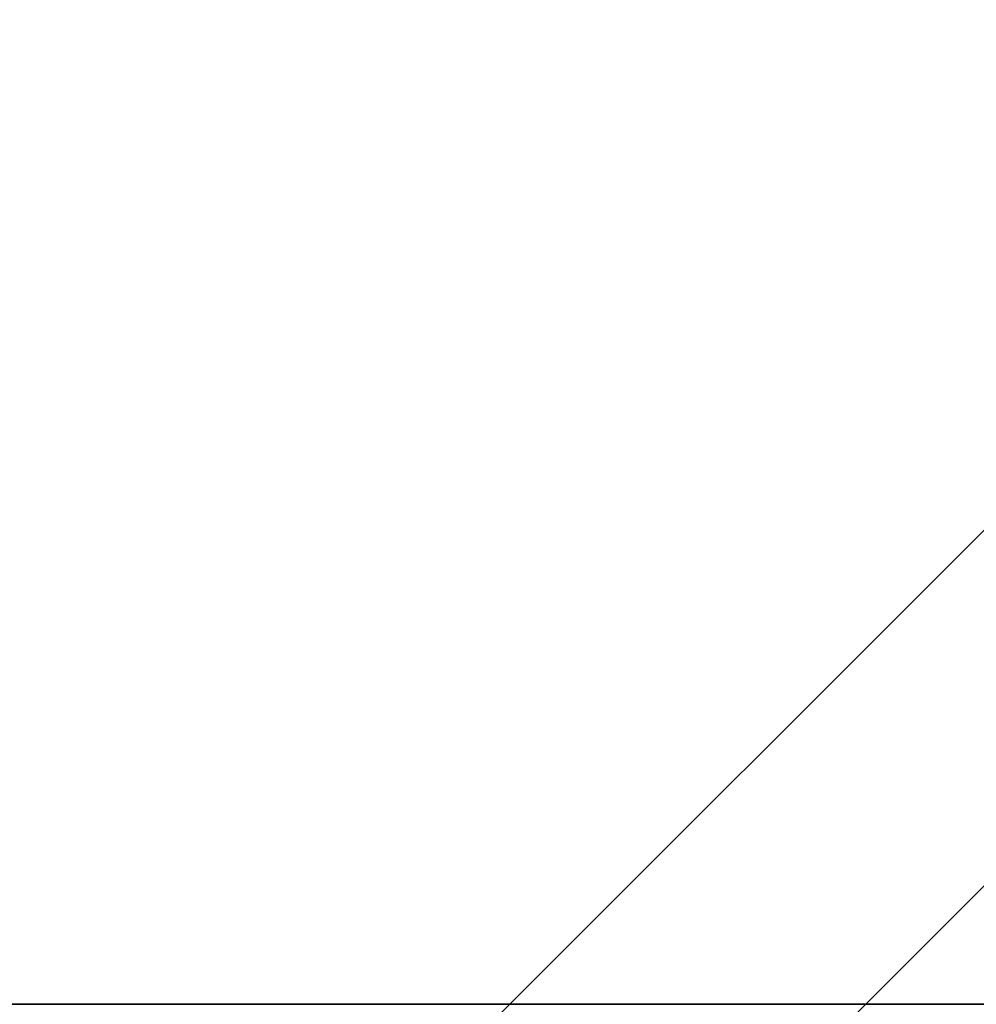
# Model space of a CAD drawing. Extents: x -297 to 573, y -46 to 548.
# Tile 95 of 188: x 65.62 to 71.04, y 312.18 to 317.75. Entities that reach past the tile are written whole.
import ezdxf

# ---------------------------------------------------------------- set-up
doc = ezdxf.new("R2010")
doc.units = 0
doc.layers.get('0').update_dxf_attribs({"lineweight": 35})
doc.layers.add('5_EG-BESTAND', color=7, linetype='Continuous', lineweight=25)
doc.layers.add('H_Ruecklauf', color=5, linetype='Continuous', lineweight=35, true_color=0x0000ff)
doc.layers.add('H_Vorlauf', color=1, linetype='Continuous', lineweight=35, true_color=0xff0000)

# ---------------------------------------------------------------- blocks, each defined once
blk = doc.blocks.new('Referenz-A07ALD4Q1N', base_point=(-101.907, -12.8362))
at = {"layer": '5_EG-BESTAND', "color": 0, "lineweight": 35}
blk.add_line((-30.1853, 312.1798), (78.2748, 312.1773), dxfattribs=at)
blk = doc.blocks.new('Steigleitung Heizung-A07ALD7M1N', base_point=(65.9109, 309.6945))
at = {"color": 0, "lineweight": -2}
blk.add_line((73.9707, 317.7543), (65.9109, 309.6945), dxfattribs=at)
blk = doc.blocks.new('Steigleitung Heizung-A07ALD7O1N', base_point=(65.9171, 307.6858))
at = {"color": 0, "lineweight": -2}
blk.add_line((73.9769, 315.7456), (65.9171, 307.6858), dxfattribs=at)

msp = doc.modelspace()

# ---------------------------------------------------------------- block references
at = {"color": 251, "lineweight": 25, "ltscale": 0.25, "true_color": 0x585858}
msp.add_blockref('Referenz-A07ALD4Q1N', (-101.907, -12.8362), dxfattribs=at)
at = {"layer": 'H_Ruecklauf', "ltscale": 0.35}
msp.add_blockref('Steigleitung Heizung-A07ALD7O1N', (65.9171, 307.6858), dxfattribs=at)
at = {"layer": 'H_Vorlauf', "ltscale": 0.35}
msp.add_blockref('Steigleitung Heizung-A07ALD7M1N', (65.9109, 309.6945), dxfattribs=at)

doc.saveas('drawing.dxf')
